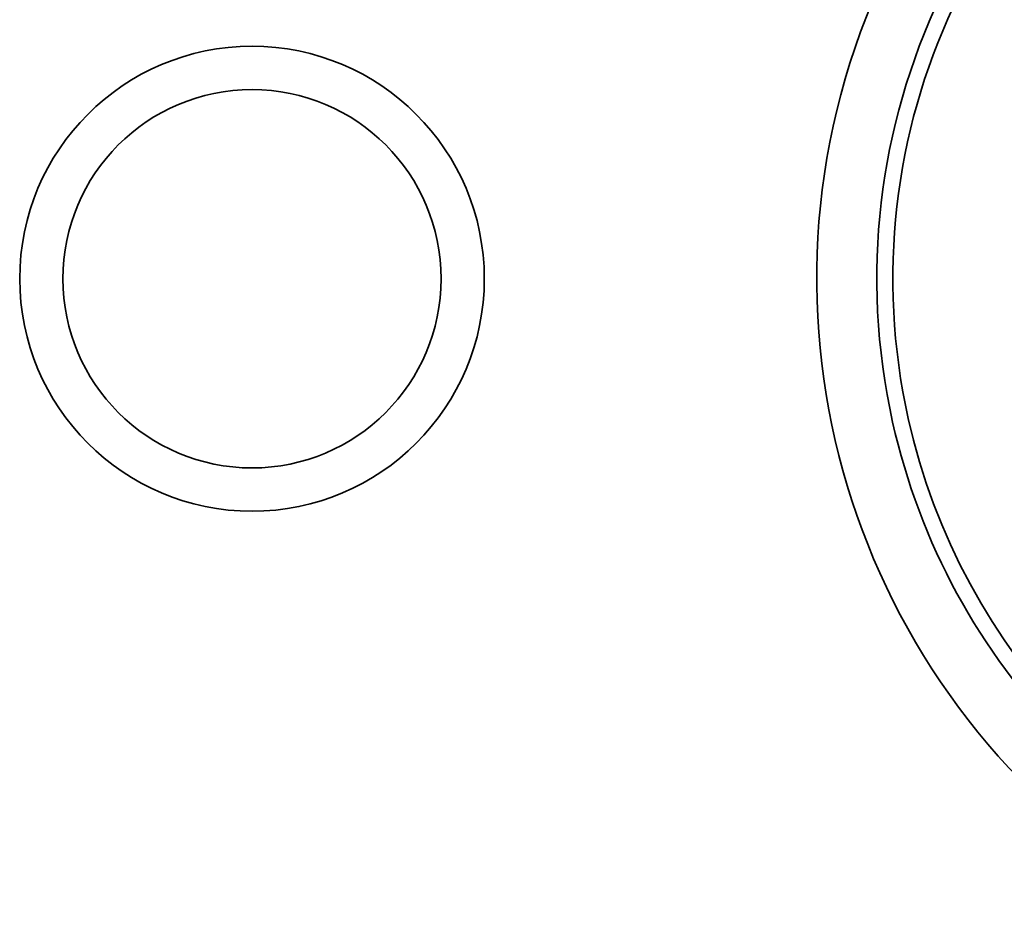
# Model space of a CAD drawing. Header units: millimetres. Extents: x 5 to 517, y 5 to 292.
# Tile 44 of 98: x 191.43 to 197.58, y 52.79 to 58.43. Entities that reach past the tile are written whole.
import ezdxf

# ---------------------------------------------------------------- set-up
doc = ezdxf.new("R2010")
doc.units = ezdxf.units.MM

msp = doc.modelspace()

# ---------------------------------------------------------------- linework, layer by layer
at = {"color": 7, "linetype": 'Continuous', "lineweight": 35}
for radius in [1.45, 1.18]:
    msp.add_circle((192.8846, 56.8179), radius, dxfattribs=at)
for radius, start, end in [(4.475, 80.13778, 323.30667), (4.1, 40.72575, 192.58606), (4, 41.97066, 192.58606), (4.1, 192.58606, 319.46905), (4, 192.58606, 318.03421)]:
    msp.add_arc((200.8846, 56.8179), radius, start, end, dxfattribs=at)

doc.saveas('drawing.dxf')
